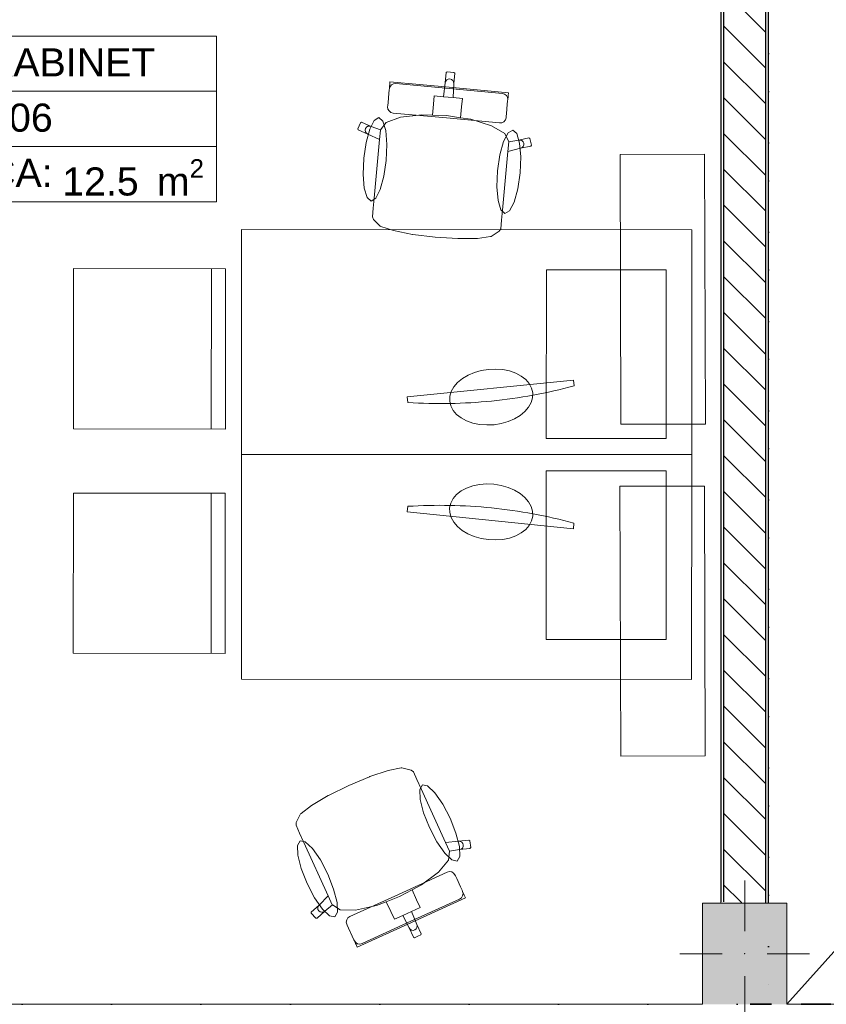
# Model space of a CAD drawing. Header units: millimetres. Extents: x -63554 to 200, y -19084 to 40052.
# Tile 51 of 120: x -32037 to -29170, y -12510 to -9008. Entities that reach past the tile are written whole.
import ezdxf
from ezdxf.enums import TextEntityAlignment as Align

# ---------------------------------------------------------------- set-up
doc = ezdxf.new("R2010")
doc.units = ezdxf.units.MM
doc.header["$MEASUREMENT"] = 0
doc.linetypes.add('Dashed', pattern=[211.666667, 105.833333, -105.833333])
doc.linetypes.add('Dotted', pattern=[317.499995, 0, -317.499995])
for name, color, linetype in [('1233_Postid', 7, 'Continuous'), ('New_014_Ruumi netopind', 7, 'Continuous'), ('New_1311_Vaheseinad', 7, 'Continuous'), ('New_1321_Põranda kattetarindid', 7, 'Continuous'), ('New_Archicad Door Markers', 7, 'Continuous'), ('New_Archicad Doors', 7, 'Continuous'), ('New_SA-mööbel', 7, 'Continuous')]:
    doc.layers.add(name, color=color, linetype=linetype)
for name, color, linetype, lineweight in [('1233_Postid_Pen_No__1', 7, 'Continuous', 13), ('1233_Postid_Pen_No__101', 252, 'Continuous', 13), ('_trapid_Pen_No__141', 7, 'Continuous', 20), ('_trapid_Pen_No__6', 5, 'Continuous', 35), ('New_1311_Vaheseinad_Pen_No__101', 252, 'Continuous', 13), ('New_1311_Vaheseinad_Pen_No__41', 7, 'Continuous', 25), ('New_1321_Põranda kattetarindid_Pen_No__41', 7, 'Continuous', 25), ('New_Archicad Door Markers_Pen_No__20', 1, 'Continuous', 0), ('New_Archicad Door Markers_Pen_No__7', 7, 'Continuous', 35), ('New_Archicad Doors_Pen_No__101', 252, 'Continuous', 13), ('New_Archicad Zone Stamps_Pen_No__1', 7, 'Continuous', 13), ('New_Archicad Zone Stamps_Pen_No__7', 7, 'Continuous', 35), ('New_SA-mööbel_Pen_No__101', 252, 'Continuous', 13)]:
    doc.layers.add(name, color=color, linetype=linetype, lineweight=lineweight)
doc.layers.add('New_Archicad Door Markers_Pen_No__5', color=7, linetype='Continuous', lineweight=25, true_color=0x40a5ff)
doc.styles.add('GENERATED_STYLE_1', font='arial.ttf')
doc.styles.add('GENERATED_STYLE_2', font='arial.ttf')
pattern_1 = [(0, (0, 0), (0, 86.60254), [0, -50]), (0, (25, 43.3), (0, 86.60254), [0, -50])]
pattern_2 = [(135, (0, 0), (63.6396, 63.6396), [])]

# ---------------------------------------------------------------- blocks, each defined once
blk = doc.blocks.new('KABINET_106_3_1', base_point=(-31784.2, -9360.8))
at = {"layer": 'New_Archicad Zone Stamps_Pen_No__1', "color": 7, "linetype": 'Continuous', "lineweight": 13}
for p, q in [((-31337.5, -9066.1), (-32230.9, -9066.1)), ((-32230.9, -9066.1), (-32230.9, -9655.4)), ((-32230.9, -9066.1), (-31337.5, -9066.1)), ((-32230.9, -9262.6), (-32230.9, -9066.1)), ((-31337.5, -9655.4), (-31337.5, -9066.1)), ((-31337.5, -9066.1), (-31337.5, -9262.6)), ((-31337.5, -9262.6), (-32230.9, -9262.6)), ((-32230.9, -9262.6), (-31337.5, -9262.6)), ((-32230.9, -9459), (-32230.9, -9262.6)), ((-31337.5, -9262.6), (-31337.5, -9459)), ((-31337.5, -9459), (-32230.9, -9459)), ((-32230.9, -9459), (-31337.5, -9459)), ((-32230.9, -9655.4), (-32230.9, -9459)), ((-31337.5, -9459), (-31337.5, -9655.4)), ((-32230.9, -9655.4), (-31337.5, -9655.4)), ((-31337.5, -9655.4), (-32230.9, -9655.4))]:
    blk.add_line(p, q, dxfattribs=at)
at = {"layer": 'New_Archicad Zone Stamps_Pen_No__7', "color": 7, "lineweight": 35, "insert": (-31885.6, -9504.2), "char_height": 100, "attachment_point": 1, "style": 'GENERATED_STYLE_2'}
blk.add_mtext('\\A1;{\\pql;\\pt0,350;\\fArial|b0|i0|c0|p0;\\W1.000000;12.5\\fArial|b0|i0|c0|p0;\\W1.000000;\\A1{\\H.66x;\\S^  ;}\\fArial|b0|i0|c0|p0;\\W1.000000; m\\fArial|b0|i0|c0|p0;\\W1.000000;\\A1{\\H.66x;\\S2^  ;}}', dxfattribs=at)
at = {"layer": 'New_Archicad Zone Stamps_Pen_No__7', "color": 7, "lineweight": 35, "style": 'GENERATED_STYLE_2'}
for tag, p in [('DUMMY_861', (-31416, -9085.8)), ('ROOM_NAME', (-32152.4, -9109.9)), ('ROOM_NUMBER', (-32152.4, -9306.4)), ('DUMMY_862', (-31416, -9282.2)), ('ceilingCode', (-32152.4, -9502.8))]:
    blk.add_attdef(tag, text='', height=100, dxfattribs=at).set_placement(p, align=Align.TOP_LEFT)
blk = doc.blocks.new('Slab_159_1', base_point=(-29375, -12510.1))
at = {"layer": 'New_1321_Põranda kattetarindid_Pen_No__41', "color": 7, "linetype": 'Dotted', "lineweight": 25, "flags": 128}
blk.add_lwpolyline([(-29375, -12510.1), (-17230, -12510.1), (-17230, -110), (-35355, -110), (-35355, -6260), (-29375, -6260)], close=True, dxfattribs=at)
blk = doc.blocks.new('D Marker 26_11')
at = {"layer": 'New_Archicad Door Markers_Pen_No__5', "color": 161, "linetype": 'Continuous', "lineweight": 25, "true_color": 0x40a5ff}
blk.add_line((0, 171.4), (0, -420), dxfattribs=at)
at = {"layer": 'New_Archicad Door Markers_Pen_No__20', "color": 1, "lineweight": 0, "insert": (-240.8, 393.9), "char_height": 100, "attachment_point": 7, "style": 'GENERATED_STYLE_2'}
blk.add_mtext('\\A1;{\\pql;\\pt0;\\fArial|b0|i0|c0|p0;\\W1.000000;EI30/Sa\\fArial|b0|i0|c0|p0;\\W1.000000;\\fArial|b0|i0|c0|p0;\\H0.666667x;\\W1.000000;\\fArial|b0|i0|c0|p0;\\H1.500000x;\\W1.000000;}', dxfattribs=at)
at = {"layer": 'New_Archicad Door Markers_Pen_No__7', "color": 7, "lineweight": 35, "insert": (-270.5, 197.6), "char_height": 100, "attachment_point": 7, "style": 'GENERATED_STYLE_1'}
blk.add_mtext('\\A1;{\\pql;\\pt0;\\fArial|b0|i0|c0|p0;\\W1.000000;TSU-02v\\fArial|b0|i0|c0|p0;\\W1.000000;\\fArial|b0|i0|c0|p0;\\W1.000000;\\fArial|b0|i0|c0|p0;\\W1.000000;}', dxfattribs=at)
blk = doc.blocks.new('Door 26[15]_1')
at = {"layer": 'New_Archicad Doors_Pen_No__101', "color": 252, "linetype": 'Continuous', "lineweight": 13}
for p, q in [((-29545, -6555), (-29545, -6518)), ((-29545, -6555), (-29545, -6518)), ((-29375, -6555), (-29375, -6518)), ((-29375, -6555), (-29375, -6518)), ((-29545, -6555), (-29545, -6595)), ((-29430, -6555), (-29545, -6555)), ((-29545, -6555), (-29535, -6555)), ((-29545, -6555), (-29535, -6555)), ((-29535, -6555), (-29430, -6555)), ((-29535, -6555), (-29430, -6555)), ((-29430, -6595), (-29430, -6555)), ((-29430, -6555), (-29385, -6555)), ((-29430, -6555), (-29385, -6555)), ((-29385, -6555), (-29375, -6555)), ((-29385, -6555), (-29375, -6555)), ((-29545, -6595), (-30715, -6595)), ((-29545, -7765), (-29545, -6595)), ((-29545, -6595), (-29430, -6595)), ((-29430, -6595), (-29430, -7765)), ((-29430, -7765), (-29545, -7765)), ((-29545, -7765), (-29545, -7805)), ((-29430, -7805), (-29430, -7765)), ((-29545, -7805), (-29430, -7805)), ((-29545, -7805), (-29535, -7805)), ((-29545, -7805), (-29535, -7805)), ((-29545, -7805), (-29545, -7842)), ((-29545, -7805), (-29545, -7842)), ((-29535, -7805), (-29430, -7805)), ((-29535, -7805), (-29430, -7805)), ((-29430, -7805), (-29385, -7805)), ((-29430, -7805), (-29385, -7805)), ((-29385, -7805), (-29375, -7805)), ((-29385, -7805), (-29375, -7805)), ((-29375, -7805), (-29375, -7842)), ((-29375, -7805), (-29375, -7842))]:
    blk.add_line(p, q, dxfattribs=at)
blk.add_arc((-29545, -6595), 1170, 180, 270, dxfattribs=at)
at = {"layer": 'New_Archicad Door Markers', "color": 161, "lineweight": 25, "true_color": 0x40a5ff, "zscale": 1000, "rotation": 90}
blk.add_blockref('D Marker 26_11', (-29545, -7180), dxfattribs=at)
blk = doc.blocks.new('Wall_49_1', base_point=(-29460, -12150.1))
at = {"layer": 'New_1311_Vaheseinad_Pen_No__101', "linetype": 'Continuous', "lineweight": 13}
h = blk.add_hatch(dxfattribs=at)
h.set_pattern_fill('PLASTER_0001', color=252, style=0, pattern_type=2)
h.set_pattern_definition(pattern_1)
h.paths.add_polyline_path([(-29535, -6486), (-29535, -6480), (-29545, -6480), (-29545, -6486)])
h = blk.add_hatch(dxfattribs=at)
h.set_pattern_fill('PLASTER_0001', color=252, style=0, pattern_type=2)
h.set_pattern_definition(pattern_1)
h.paths.add_polyline_path([(-29545, -6486), (-29545, -6555), (-29535, -6555), (-29535, -6486)])
h = blk.add_hatch(dxfattribs=at)
h.set_pattern_fill('MASONRY_BLOCK_0001', color=252, style=0, pattern_type=2)
h.set_pattern_definition(pattern_2)
h.paths.add_polyline_path([(-29385, -6486), (-29385, -6480), (-29535, -6480), (-29535, -6486)])
h = blk.add_hatch(dxfattribs=at)
h.set_pattern_fill('MASONRY_BLOCK_0001', color=252, style=0, pattern_type=2)
h.set_pattern_definition(pattern_2)
h.paths.add_polyline_path([(-29385, -6486), (-29535, -6486), (-29535, -6555), (-29385, -6555)])
h = blk.add_hatch(dxfattribs=at)
h.set_pattern_fill('PLASTER_0001', color=252, style=0, pattern_type=2)
h.set_pattern_definition(pattern_1)
h.paths.add_polyline_path([(-29375, -6486), (-29375, -6480), (-29385, -6480), (-29385, -6486)])
h = blk.add_hatch(dxfattribs=at)
h.set_pattern_fill('PLASTER_0001', color=252, style=0, pattern_type=2)
h.set_pattern_definition(pattern_1)
h.paths.add_polyline_path([(-29375, -6486), (-29385, -6486), (-29385, -6555), (-29375, -6555)])
h = blk.add_hatch(dxfattribs=at)
h.set_pattern_fill('PLASTER_0001', color=252, style=0, pattern_type=2)
h.set_pattern_definition(pattern_1)
h.paths.add_polyline_path([(-29545, -12145.1), (-29535, -12145.4), (-29535, -7805), (-29545, -7805)])
h = blk.add_hatch(dxfattribs=at)
h.set_pattern_fill('MASONRY_BLOCK_0001', color=252, style=0, pattern_type=2)
h.set_pattern_definition(pattern_2)
h.paths.add_polyline_path([(-29535, -12145.4), (-29385, -12149.8), (-29385, -7805), (-29535, -7805)])
h = blk.add_hatch(dxfattribs=at)
h.set_pattern_fill('PLASTER_0001', color=252, style=0, pattern_type=2)
h.set_pattern_definition(pattern_1)
h.paths.add_polyline_path([(-29385, -7805), (-29385, -12149.8), (-29375, -12150.1), (-29375, -7805)])
h = blk.add_hatch(dxfattribs=at)
h.set_pattern_fill('PLASTER_0001', color=252, style=0, pattern_type=2)
h.set_pattern_definition(pattern_1)
h.paths.add_polyline_path([(-29545, -12150.1), (-29535, -12150.1), (-29535, -12145.4), (-29545, -12145.1)])
h = blk.add_hatch(dxfattribs=at)
h.set_pattern_fill('MASONRY_BLOCK_0001', color=252, style=0, pattern_type=2)
h.set_pattern_definition(pattern_2)
h.paths.add_polyline_path([(-29385, -12149.8), (-29535, -12145.4), (-29535, -12150.1), (-29385, -12150.1)])
h = blk.add_hatch(dxfattribs=at)
h.set_pattern_fill('PLASTER_0001', color=252, style=0, pattern_type=2)
h.set_pattern_definition(pattern_1)
h.paths.add_polyline_path([(-29385, -12149.8), (-29385, -12150.1), (-29375, -12150.1)])
at = {"layer": 'New_1311_Vaheseinad_Pen_No__41', "color": 7, "linetype": 'Continuous', "lineweight": 25}
for p, q in [((-29535, -6480), (-29535, -6486)), ((-29535, -6486), (-29535, -6555)), ((-29385, -6486), (-29385, -6480)), ((-29385, -6555), (-29385, -6486)), ((-29545, -6555), (-29545, -6518)), ((-29375, -6555), (-29375, -6518)), ((-29545, -6555), (-29535, -6555)), ((-29535, -6555), (-29430, -6555)), ((-29430, -6555), (-29385, -6555)), ((-29385, -6555), (-29375, -6555)), ((-29545, -7805), (-29545, -7842)), ((-29545, -7805), (-29535, -7805)), ((-29535, -7805), (-29535, -12145.4)), ((-29535, -7805), (-29430, -7805)), ((-29430, -7805), (-29385, -7805)), ((-29385, -12149.8), (-29385, -7805)), ((-29385, -7805), (-29375, -7805)), ((-29375, -7805), (-29375, -7842))]:
    blk.add_line(p, q, dxfattribs=at)
at = {"layer": 'New_1311_Vaheseinad_Pen_No__41', "color": 7, "linetype": 'Continuous', "lineweight": 25, "flags": 128}
for points in [[(-29545, -6486), (-29545, -6555)], [(-29375, -6555), (-29375, -6480)], [(-29545, -7805), (-29545, -7915)], [(-29375, -12150.1), (-29375, -7805)], [(-29545, -7925), (-29545, -8075)], [(-29545, -8085), (-29545, -12145.1)]]:
    blk.add_lwpolyline(points, dxfattribs=at)
at = {"layer": 'New_Archicad Doors', "color": 252, "linetype": 'Continuous', "lineweight": 13}
blk.add_blockref('Door 26[15]_1', (0, 0), dxfattribs=at)
blk = doc.blocks.new('Office Desk Rect 26[231]_1', base_point=(-31248.4, -10554))
at = {"layer": 'New_SA-mööbel_Pen_No__101', "color": 252, "linetype": 'Continuous', "lineweight": 13, "flags": 128}
blk.add_lwpolyline([(-31248.4, -10554), (-29648.4, -10555), (-29647.9, -9755), (-31247.9, -9754)], close=True, dxfattribs=at)
blk = doc.blocks.new('Monitor (LCD) 26[233]_1', base_point=(-30666, -10281.4))
at = {"layer": 'New_SA-mööbel_Pen_No__101', "color": 252, "linetype": 'Continuous', "lineweight": 13, "flags": 128}
blk.add_lwpolyline([(-30213.2, -10335.3), (-30213.8, -10352.6), (-30218.8, -10369.9), (-30228.1, -10386.5), (-30241.4, -10402), (-30258.4, -10416), (-30278.5, -10427.9), (-30301.1, -10437.5), (-30325.5, -10444.5), (-30351, -10448.5), (-30376.8, -10449.6), (-30402.1, -10447.7), (-30426.1, -10442.8), (-30448.2, -10435), (-30467.6, -10424.7), (-30483.8, -10412.2), (-30496.2, -10397.7), (-30504.5, -10381.8), (-30508.5, -10365), (-30507.9, -10347.6), (-30502.9, -10330.4), (-30493.6, -10313.8), (-30480.3, -10298.2), (-30463.3, -10284.3), (-30443.2, -10272.3), (-30420.6, -10262.7), (-30396.2, -10255.8), (-30370.7, -10251.7), (-30345, -10250.6), (-30319.7, -10252.6), (-30295.6, -10257.5), (-30273.5, -10265.2), (-30254.1, -10275.5), (-30238, -10288.1), (-30225.5, -10302.5), (-30217.2, -10318.4)], close=True, dxfattribs=at)
blk.add_lwpolyline([(-30659.1, -10349.9), (-30068.6, -10290.6), (-30066.6, -10310.5, -0.041015), (-30359.4, -10364.4, -0.041015), (-30657.1, -10369.8)], format="xyb", close=True, dxfattribs=at)
blk = doc.blocks.new('Chair 10 26[235]_1', base_point=(-31306.4, -11262.1))
at = {"layer": 'New_SA-mööbel_Pen_No__101', "color": 252, "linetype": 'Continuous', "lineweight": 13}
blk.add_line((-31356.4, -11262), (-31356, -10692), dxfattribs=at)
at = {"layer": 'New_SA-mööbel_Pen_No__101', "color": 252, "linetype": 'Continuous', "lineweight": 13, "flags": 128}
blk.add_lwpolyline([(-31846.4, -11261.7), (-31846, -10691.7), (-31306, -10692.1), (-31306.4, -11262.1)], close=True, dxfattribs=at)
blk = doc.blocks.new('Book Shelf 01 17[237]_1', base_point=(-29902.6, -9487.1))
at = {"layer": 'New_SA-mööbel_Pen_No__101', "color": 252, "linetype": 'Continuous', "lineweight": 13, "flags": 128}
blk.add_lwpolyline([(-29902.6, -9487.1), (-29899.8, -10447.1), (-29599.8, -10446.2), (-29602.6, -9486.2)], close=True, dxfattribs=at)
blk = doc.blocks.new('Office Desk Rect 26[238]_1', base_point=(-31248.4, -10554))
at = {"layer": 'New_SA-mööbel_Pen_No__101', "color": 252, "linetype": 'Continuous', "lineweight": 13, "flags": 128}
blk.add_lwpolyline([(-31248.4, -10554), (-29648.4, -10555), (-29648.9, -11355), (-31248.9, -11354)], close=True, dxfattribs=at)
blk = doc.blocks.new('Monitor (LCD) 26[240]_1', base_point=(-30666.3, -10827.3))
at = {"layer": 'New_SA-mööbel_Pen_No__101', "color": 252, "linetype": 'Continuous', "lineweight": 13, "flags": 128}
blk.add_lwpolyline([(-30213.5, -10774), (-30214, -10756.7), (-30219, -10739.4), (-30228.3, -10722.8), (-30241.6, -10707.2), (-30258.6, -10693.2), (-30278.6, -10681.2), (-30301.2, -10671.6), (-30325.6, -10664.6), (-30351.1, -10660.5), (-30376.9, -10659.4), (-30402.2, -10661.3), (-30426.2, -10666.2), (-30448.3, -10673.9), (-30467.8, -10684.2), (-30483.9, -10696.7), (-30496.4, -10711.2), (-30504.7, -10727.1), (-30508.7, -10743.9), (-30508.2, -10761.2), (-30503.2, -10778.5), (-30494, -10795.1), (-30480.6, -10810.7), (-30463.7, -10824.7), (-30443.6, -10836.7), (-30421, -10846.3), (-30396.6, -10853.2), (-30371.1, -10857.3), (-30345.4, -10858.5), (-30320, -10856.5), (-30296, -10851.7), (-30273.9, -10844), (-30254.5, -10833.7), (-30238.3, -10821.2), (-30225.8, -10806.7), (-30217.5, -10790.8)], close=True, dxfattribs=at)
blk.add_lwpolyline([(-30659.4, -10758.8), (-30069, -10818.8), (-30066.9, -10798.9, 0.041015), (-30359.7, -10744.6, 0.041015), (-30657.3, -10738.9)], format="xyb", close=True, dxfattribs=at)
blk = doc.blocks.new('Chair 10 26[241]_1', base_point=(-31305.8, -10463.9))
at = {"layer": 'New_SA-mööbel_Pen_No__101', "color": 252, "linetype": 'Continuous', "lineweight": 13}
blk.add_line((-31355.8, -10463.9), (-31355.5, -9893.9), dxfattribs=at)
at = {"layer": 'New_SA-mööbel_Pen_No__101', "color": 252, "linetype": 'Continuous', "lineweight": 13, "flags": 128}
blk.add_lwpolyline([(-31845.8, -10463.6), (-31845.5, -9893.6), (-31305.5, -9893.9), (-31305.8, -10463.9)], close=True, dxfattribs=at)
blk = doc.blocks.new('Book Shelf 01 17[242]_1', base_point=(-29903.4, -10667.7))
at = {"layer": 'New_SA-mööbel_Pen_No__101', "color": 252, "linetype": 'Continuous', "lineweight": 13, "flags": 128}
blk.add_lwpolyline([(-29903.4, -10667.7), (-29900.6, -11627.7), (-29600.6, -11626.9), (-29603.4, -10666.9)], close=True, dxfattribs=at)
blk = doc.blocks.new('Office Chair 06 26[292]_1', base_point=(-30585.3, -11602.8))
at = {"layer": 'New_SA-mööbel_Pen_No__101', "color": 252, "linetype": 'Continuous', "lineweight": 13}
for p, q in [((-30792.5, -11700.3), (-30727, -11678.2)), ((-30727, -11678.2), (-30680.7, -11668.8)), ((-30680.7, -11668.8), (-30678.4, -11668.7)), ((-30678.4, -11668.7), (-30645.3, -11676.9)), ((-30645.3, -11676.9), (-30637.6, -11682.8)), ((-30637.6, -11682.8), (-30624.7, -11711)), ((-30867.3, -11731.6), (-30939.1, -11767.1)), ((-30867.3, -11731.6), (-30793.5, -11700.6)), ((-30793.5, -11700.6), (-30792.5, -11700.3)), ((-30624.7, -11711), (-30609.7, -11743.8)), ((-30609.7, -11743.8), (-30522.8, -11934)), ((-30940, -11767.7), (-30999.6, -11802.7)), ((-30939.1, -11767.1), (-30940, -11767.7)), ((-31038.5, -11833.2), (-31054.1, -11863.6)), ((-31036.9, -11831.5), (-31038.5, -11833.2)), ((-30999.6, -11802.7), (-31036.9, -11831.5)), ((-31054.1, -11863.6), (-31054.7, -11873.3)), ((-31054.7, -11873.3), (-31041.8, -11901.5)), ((-31041.8, -11901.5), (-31026.8, -11934.4)), ((-31026.8, -11934.4), (-30939.9, -12124.6)), ((-30522.8, -11934), (-30476.8, -11930.3)), ((-30508.6, -11965.2), (-30522.8, -11934)), ((-30476.8, -11930.3), (-30439.9, -11925.9)), ((-30476.8, -11930.3), (-30471, -11930.7)), ((-30471, -11930.7), (-30465.7, -11933.4)), ((-30465.7, -11933.4), (-30462, -11937.8)), ((-30462, -11937.8), (-30460.2, -11943.4)), ((-30439.9, -11925.9), (-30436.5, -11928.6)), ((-30436.5, -11928.6), (-30433.9, -11952.4)), ((-30508.6, -11965.4), (-30512.8, -11998)), ((-30473.5, -11960), (-30508.6, -11965.4)), ((-30508.6, -11965.2), (-30508.6, -11965.4)), ((-30436.5, -11955.7), (-30473.5, -11960)), ((-30467.9, -11958.2), (-30473.5, -11960)), ((-30463.4, -11954.4), (-30467.9, -11958.2)), ((-30460.7, -11949.2), (-30463.4, -11954.4)), ((-30460.2, -11943.4), (-30460.7, -11949.2)), ((-30433.9, -11952.4), (-30436.5, -11955.7)), ((-30512.8, -11998), (-30548.1, -12040.3)), ((-30690.4, -12119), (-30517.4, -12040)), ((-30548.1, -12040.3), (-30609.2, -12085.6)), ((-30517.4, -12040), (-30509.4, -12038)), ((-30509.4, -12038), (-30501.3, -12039.1)), ((-30501.3, -12039.1), (-30494.5, -12043.1)), ((-30494.5, -12043.1), (-30489.8, -12049.4)), ((-30489.8, -12049.4), (-30488, -12053.5)), ((-30488, -12053.5), (-30483.5, -12063.2)), ((-30483.5, -12063.2), (-30470.1, -12092.6)), ((-30642.2, -12103.3), (-30686.7, -12127.1)), ((-30609.2, -12085.6), (-30642.2, -12103.3)), ((-30642.2, -12103.3), (-30626.1, -12138.5)), ((-30470.1, -12092.6), (-30464.6, -12104.6)), ((-30464.6, -12104.6), (-30462.7, -12108.7)), ((-30462.7, -12108.7), (-30458.5, -12118)), ((-30461, -12116.4), (-30462.7, -12108.8)), ((-30462.5, -12124.1), (-30461, -12116.4)), ((-30939.9, -12124.6), (-30972.8, -12156.9)), ((-30925.7, -12155.7), (-30939.9, -12124.6)), ((-30690.4, -12119), (-30863.4, -12198.1)), ((-30768.8, -12158.5), (-30733.8, -12145.1)), ((-30733.8, -12145.1), (-30686.7, -12127.1)), ((-30733.8, -12145.1), (-30717.7, -12180.3)), ((-30646.7, -12214.7), (-30473.7, -12135.7)), ((-30452.6, -12131), (-30644.8, -12218.8)), ((-30626.1, -12138.5), (-30613.7, -12165.7)), ((-30473.7, -12135.7), (-30466.9, -12130.9)), ((-30466.9, -12130.9), (-30462.5, -12124.1)), ((-30458.5, -12118), (-30456.6, -12122.1)), ((-30456.6, -12122.1), (-30452.6, -12131)), ((-31000.3, -12181.9), (-31000.5, -12186.2)), ((-31000.5, -12186.2), (-30984.3, -12203.8)), ((-30972.8, -12156.9), (-31000.3, -12181.9)), ((-30980, -12203.9), (-30952.5, -12178.9)), ((-30976.3, -12161.6), (-30977.7, -12167.3)), ((-30977.7, -12167.3), (-30976.9, -12173)), ((-30976.9, -12173), (-30973.8, -12178)), ((-30972.8, -12156.9), (-30976.3, -12161.6)), ((-30973.8, -12178), (-30969.1, -12181.5)), ((-30969.1, -12181.5), (-30963.4, -12182.8)), ((-30963.4, -12182.8), (-30957.6, -12181.9)), ((-30957.6, -12181.9), (-30952.5, -12178.9)), ((-30952.5, -12178.9), (-30925.5, -12155.9)), ((-30925.7, -12155.7), (-30925.5, -12155.9)), ((-30925.5, -12155.9), (-30898.1, -12174)), ((-30898.1, -12174), (-30843, -12175)), ((-30843, -12175), (-30768.8, -12158.5)), ((-30717.7, -12180.3), (-30705.2, -12207.6)), ((-30674.8, -12193.7), (-30659.5, -12186.6)), ((-30644.1, -12179.6), (-30659.5, -12186.6)), ((-30613.7, -12165.7), (-30644.1, -12179.6)), ((-30644.1, -12179.6), (-30625, -12225.7)), ((-30984.3, -12203.8), (-30980, -12203.9)), ((-30874.5, -12209.6), (-30876, -12217.4)), ((-30876, -12217.4), (-30874.3, -12225)), ((-30870.1, -12202.8), (-30874.5, -12209.6)), ((-30863.4, -12198.1), (-30870.1, -12202.8)), ((-30837, -12306.6), (-30644.8, -12218.8)), ((-30646.7, -12214.7), (-30819.7, -12293.7)), ((-30705.2, -12207.6), (-30674.8, -12193.7)), ((-30674.8, -12193.7), (-30652.5, -12238.3)), ((-30874.3, -12225), (-30872.4, -12229.1)), ((-30872.4, -12229.1), (-30868, -12238.9)), ((-30868, -12238.9), (-30854.6, -12268.2)), ((-30652.5, -12238.3), (-30649.1, -12243)), ((-30652.5, -12238.3), (-30637.2, -12271.8)), ((-30649.1, -12243), (-30644.1, -12246.1)), ((-30644.1, -12246.1), (-30638.3, -12247)), ((-30638.3, -12247), (-30632.5, -12245.6)), ((-30627.8, -12242.2), (-30632.5, -12245.6)), ((-30624.7, -12237.2), (-30627.8, -12242.2)), ((-30625, -12225.7), (-30623.7, -12231.4)), ((-30625, -12225.7), (-30609.7, -12259.3)), ((-30623.7, -12231.4), (-30624.7, -12237.2)), ((-30854.6, -12268.2), (-30849.1, -12280.2)), ((-30849.1, -12280.2), (-30847.2, -12284.4)), ((-30842.5, -12290.6), (-30847.2, -12284.4)), ((-30847.2, -12284.4), (-30842.9, -12293.6)), ((-30835.7, -12294.6), (-30842.5, -12290.6)), ((-30637.2, -12271.8), (-30633.2, -12273.3)), ((-30633.2, -12273.3), (-30622.2, -12268.3)), ((-30611.2, -12263.3), (-30622.2, -12268.3)), ((-30609.7, -12259.3), (-30611.2, -12263.3)), ((-30842.9, -12293.6), (-30841.1, -12297.7)), ((-30841.1, -12297.7), (-30837, -12306.6)), ((-30827.7, -12295.7), (-30835.7, -12294.6)), ((-30819.7, -12293.7), (-30827.7, -12295.7))]:
    blk.add_line(p, q, dxfattribs=at)
at = {"layer": 'New_SA-mööbel_Pen_No__101', "color": 252, "linetype": 'Continuous', "lineweight": 13, "flags": 128}
for points in [[(-30507, -11848.4), (-30486.1, -11901.5), (-30473.9, -11949.1), (-30472.4, -11983.9), (-30481.7, -12000.7), (-30500.4, -11996.7), (-30525.7, -11972.8), (-30553.7, -11932.4), (-30580.2, -11881.8), (-30601.1, -11828.7), (-30613.2, -11781.1), (-30614.8, -11746.3), (-30605.5, -11729.6), (-30586.8, -11733.5), (-30561.5, -11757.5), (-30533.4, -11797.8)], [(-31015, -12080.4), (-30988.5, -12131), (-30960.5, -12171.4), (-30935.2, -12195.3), (-30916.5, -12199.3), (-30907.2, -12182.5), (-30908.7, -12147.7), (-30920.9, -12100.1), (-30941.8, -12047), (-30968.2, -11996.4), (-30996.3, -11956.1), (-31021.6, -11932.1), (-31040.3, -11928.2), (-31049.6, -11944.9), (-31048, -11979.7), (-31035.9, -12027.3)]]:
    blk.add_lwpolyline(points, close=True, dxfattribs=at)
blk = doc.blocks.new('Office Chair 06 26[293]_1', base_point=(-30868.5, -9753))
at = {"layer": 'New_SA-mööbel_Pen_No__101', "color": 252, "linetype": 'Continuous', "lineweight": 13}
for p, q in [((-30524, -9232.5), (-30520.5, -9195.8)), ((-30520.5, -9195.8), (-30517.3, -9193.1)), ((-30517.3, -9193.1), (-30505.2, -9194.2)), ((-30493.2, -9195.3), (-30505.2, -9194.2)), ((-30493.9, -9235.3), (-30490.5, -9198.6)), ((-30490.5, -9198.6), (-30493.2, -9195.3)), ((-30723, -9253.2), (-30722, -9243)), ((-30722, -9243), (-30721.6, -9238.6)), ((-30721.6, -9238.6), (-30720.7, -9228.8)), ((-30720.7, -9228.8), (-30510.3, -9248.4)), ((-30715.5, -9239.7), (-30720.6, -9245.7)), ((-30708.3, -9236.1), (-30715.5, -9239.7)), ((-30700.1, -9235.3), (-30708.3, -9236.1)), ((-30510.7, -9252.9), (-30700.1, -9235.3)), ((-30530.4, -9282), (-30524, -9232.5)), ((-30524, -9232.5), (-30522.3, -9227)), ((-30522.3, -9227), (-30518.6, -9222.4)), ((-30518.6, -9222.4), (-30513.4, -9219.6)), ((-30513.4, -9219.6), (-30507.5, -9219)), ((-30501.9, -9220.7), (-30507.5, -9219)), ((-30497.3, -9224.4), (-30501.9, -9220.7)), ((-30494.5, -9229.5), (-30497.3, -9224.4)), ((-30496.7, -9285.2), (-30493.9, -9235.3)), ((-30493.9, -9235.3), (-30494.5, -9229.5)), ((-30727.6, -9303), (-30724.6, -9270.9)), ((-30724.6, -9270.9), (-30723.4, -9257.7)), ((-30723.4, -9257.7), (-30723, -9253.2)), ((-30720.6, -9245.7), (-30723, -9253.1)), ((-30566.4, -9308.7), (-30563.6, -9278.9)), ((-30563.6, -9278.9), (-30530.4, -9282)), ((-30510.7, -9252.9), (-30321.3, -9270.5)), ((-30299.8, -9268), (-30510.3, -9248.4)), ((-30321.3, -9270.5), (-30313.4, -9272.8)), ((-30313.4, -9272.8), (-30307, -9277.7)), ((-30307, -9277.7), (-30303, -9284.5)), ((-30301.2, -9282.1), (-30300.7, -9277.7)), ((-30300.7, -9277.7), (-30299.8, -9268)), ((-30729, -9318.2), (-30728.6, -9313.7)), ((-30728.6, -9313.7), (-30727.6, -9303)), ((-30570, -9347.3), (-30566.4, -9308.7)), ((-30530.4, -9282), (-30513.5, -9283.6)), ((-30496.7, -9285.2), (-30513.5, -9283.6)), ((-30463.4, -9288.2), (-30496.7, -9285.2)), ((-30466.2, -9318), (-30463.4, -9288.2)), ((-30306.7, -9342.1), (-30303.8, -9310)), ((-30303.8, -9310), (-30302.5, -9296.9)), ((-30303, -9284.5), (-30302.1, -9292.3)), ((-30302.5, -9296.9), (-30302.1, -9292.3)), ((-30302.1, -9292.3), (-30301.2, -9282.1)), ((-30728.1, -9325.9), (-30729, -9318.2)), ((-30724.1, -9332.8), (-30728.1, -9325.9)), ((-30717.7, -9337.7), (-30724.1, -9332.8)), ((-30709.8, -9340), (-30717.7, -9337.7)), ((-30520.4, -9357.6), (-30709.8, -9340)), ((-30683, -9355.1), (-30607.5, -9346.2)), ((-30607.5, -9346.2), (-30570, -9347.3)), ((-30570, -9347.3), (-30519.6, -9348.7)), ((-30469.8, -9356.6), (-30519.6, -9348.7)), ((-30469.8, -9356.6), (-30466.2, -9318)), ((-30307.7, -9352.8), (-30306.7, -9342.1)), ((-30835.4, -9396.4), (-30825.8, -9374.4)), ((-30825.8, -9374.4), (-30821.9, -9372.9)), ((-30821.9, -9372.9), (-30787.7, -9387.5)), ((-30754.5, -9400.3), (-30734.7, -9374.2)), ((-30734.7, -9374.2), (-30683, -9355.1)), ((-30520.4, -9357.6), (-30331, -9375.2)), ((-30432.8, -9362.4), (-30469.8, -9356.6)), ((-30360.2, -9385.1), (-30432.8, -9362.4)), ((-30312.9, -9413.4), (-30360.2, -9385.1)), ((-30331, -9375.2), (-30322.8, -9374.5)), ((-30322.8, -9374.5), (-30315.6, -9370.8)), ((-30315.6, -9370.8), (-30310.5, -9364.8)), ((-30310.5, -9364.8), (-30308.1, -9357.3)), ((-30308.1, -9357.3), (-30307.7, -9352.8)), ((-30833.8, -9400.3), (-30835.4, -9396.4)), ((-30799.6, -9415), (-30833.8, -9400.3)), ((-30808.7, -9401), (-30807.5, -9395.3)), ((-30807.6, -9406.8), (-30808.7, -9401)), ((-30804.4, -9411.7), (-30807.6, -9406.8)), ((-30807.5, -9395.3), (-30804.1, -9390.5)), ((-30799.6, -9415), (-30804.4, -9411.7)), ((-30804.1, -9390.5), (-30799.2, -9387.3)), ((-30757.8, -9434.6), (-30799.6, -9415)), ((-30799.2, -9387.3), (-30793.4, -9386.3)), ((-30793.4, -9386.3), (-30787.7, -9387.5)), ((-30787.7, -9387.5), (-30754.5, -9400.3)), ((-30754.7, -9400.5), (-30757.8, -9434.6)), ((-30754.7, -9400.5), (-30754.5, -9400.3)), ((-30298.2, -9442.7), (-30312.9, -9413.4)), ((-30777.2, -9642.8), (-30757.8, -9434.6)), ((-30298.1, -9442.9), (-30301.3, -9477.1)), ((-30263.3, -9436.3), (-30298.2, -9442.7)), ((-30298.1, -9442.9), (-30298.2, -9442.7)), ((-30227, -9428.2), (-30263.3, -9436.3)), ((-30257.4, -9436.1), (-30263.3, -9436.3)), ((-30251.9, -9438.2), (-30257.4, -9436.1)), ((-30247.6, -9442.2), (-30251.9, -9438.2)), ((-30245.2, -9447.6), (-30247.6, -9442.2)), ((-30247.2, -9458.9), (-30245.1, -9453.4)), ((-30245.1, -9453.4), (-30245.2, -9447.6)), ((-30223.4, -9430.5), (-30227, -9428.2)), ((-30218, -9453.8), (-30223.4, -9430.5)), ((-30220.3, -9457.4), (-30218, -9453.8)), ((-30320.6, -9685.3), (-30301.3, -9477.1)), ((-30301.3, -9477.1), (-30256.6, -9465.5)), ((-30256.6, -9465.5), (-30220.3, -9457.4)), ((-30256.6, -9465.5), (-30251.2, -9463.1)), ((-30251.2, -9463.1), (-30247.2, -9458.9)), ((-30780.5, -9678.7), (-30777.2, -9642.8)), ((-30783.4, -9709.6), (-30780.5, -9678.7)), ((-30324, -9721.2), (-30320.6, -9685.3)), ((-30779.7, -9718.6), (-30783.4, -9709.6)), ((-30755, -9742.2), (-30779.7, -9718.6)), ((-30326.8, -9752.1), (-30324, -9721.2)), ((-30752.9, -9743.2), (-30755, -9742.2)), ((-30708.2, -9758.1), (-30752.9, -9743.2)), ((-30640.4, -9771.6), (-30708.2, -9758.1)), ((-30360.8, -9778.8), (-30332.2, -9760.2)), ((-30332.2, -9760.2), (-30326.8, -9752.1)), ((-30639.3, -9771.8), (-30640.4, -9771.6)), ((-30559.9, -9781.7), (-30639.3, -9771.8)), ((-30559.9, -9781.7), (-30479.9, -9786.6)), ((-30479.9, -9786.6), (-30478.9, -9786.6)), ((-30478.9, -9786.6), (-30409.7, -9785.9)), ((-30409.7, -9785.9), (-30363, -9779.5)), ((-30363, -9779.5), (-30360.8, -9778.8))]:
    blk.add_line(p, q, dxfattribs=at)
at = {"layer": 'New_SA-mööbel_Pen_No__101', "color": 252, "linetype": 'Continuous', "lineweight": 13, "flags": 128}
for points in [[(-30814.2, -9501), (-30805.9, -9444.5), (-30792.7, -9397.2), (-30776.7, -9366.2), (-30760.3, -9356.4), (-30746.1, -9369.1), (-30736, -9402.4), (-30731.8, -9451.4), (-30734.1, -9508.5), (-30742.4, -9564.9), (-30755.6, -9612.3), (-30771.5, -9643.2), (-30787.9, -9653.1), (-30802.2, -9640.4), (-30812.2, -9607), (-30816.4, -9558.1)], [(-30258.1, -9552.7), (-30255.9, -9495.6), (-30260.1, -9446.7), (-30270.1, -9413.3), (-30284.4, -9400.6), (-30300.8, -9410.5), (-30316.8, -9441.4), (-30329.9, -9488.8), (-30338.3, -9545.3), (-30340.5, -9602.3), (-30336.3, -9651.3), (-30326.3, -9684.6), (-30312, -9697.3), (-30295.6, -9687.5), (-30279.6, -9656.5), (-30266.4, -9609.2)]]:
    blk.add_lwpolyline(points, close=True, dxfattribs=at)
blk = doc.blocks.new('Column_178_1', base_point=(-29460, -12330.1))
at = {"layer": '1233_Postid_Pen_No__101', "linetype": 'Continuous', "lineweight": 0, "true_color": 0x4c4c4c}
blk.add_hatch(color=251, dxfattribs=at).paths.add_polyline_path([(-29610, -12150.1), (-29610, -12510.1), (-29310, -12510.1), (-29310, -12150.1)])
at = {"layer": '1233_Postid_Pen_No__1', "color": 7, "linetype": 'Continuous', "lineweight": 13}
for p, q in [((-29460, -12250.1), (-29460, -12070.1)), ((-29540, -12330.1), (-29690, -12330.1)), ((-29380, -12330.1), (-29230, -12330.1)), ((-29460, -12410.1), (-29460, -12590.1))]:
    blk.add_line(p, q, dxfattribs=at)
at = {"layer": '1233_Postid_Pen_No__1', "color": 7, "linetype": 'Continuous', "lineweight": 13, "flags": 128}
blk.add_lwpolyline([(-29310, -12510.1), (-29310, -12150.1), (-29610, -12150.1), (-29610, -12510.1)], dxfattribs=at)
at = {"layer": '1233_Postid_Pen_No__1', "color": 7, "linetype": 'Continuous', "lineweight": 13}
blk.add_point((-29460, -12330.1), dxfattribs=at)
blk = doc.blocks.new('Underdesk Drawer 26[318]_1', base_point=(-29738.8, -9897.5))
at = {"layer": 'New_SA-mööbel_Pen_No__101', "color": 252, "linetype": 'Continuous', "lineweight": 13, "flags": 128}
blk.add_lwpolyline([(-29738.8, -9897.5), (-30164.8, -9897.2), (-30165.2, -10497.2), (-29739.2, -10497.5)], close=True, dxfattribs=at)
blk = doc.blocks.new('Underdesk Drawer 26[319]_1', base_point=(-29739.6, -11212.4))
at = {"layer": 'New_SA-mööbel_Pen_No__101', "color": 252, "linetype": 'Continuous', "lineweight": 13, "flags": 128}
blk.add_lwpolyline([(-29739.6, -11212.4), (-30165.6, -11212.2), (-30165.2, -10612.2), (-29739.2, -10612.4)], close=True, dxfattribs=at)

msp = doc.modelspace()

# ---------------------------------------------------------------- linework, layer by layer
at = {"layer": '_trapid_Pen_No__141', "color": 7, "linetype": 'Continuous', "lineweight": 20, "flags": 128}
msp.add_lwpolyline([(-26595, -9485.1), (-29310, -12510.1)], dxfattribs=at)
at = {"layer": '_trapid_Pen_No__6', "color": 5, "linetype": 'Dashed', "lineweight": 35}
msp.add_line((-23650, -12510.1), (-29440, -12510.1), dxfattribs=at)
at = {"layer": 'New_014_Ruumi netopind', "color": 254, "linetype": 'Continuous', "lineweight": 0, "true_color": 0xfdf2d0, "flags": 128}
for points in [[(-29310, -12510.1), (-23610, -12510.1), (-23610, -12150.1), (-23590, -12150.1), (-23590, -6480), (-23610, -6480), (-23610, -6180), (-23545, -6180), (-23545, -470), (-23590, -470), (-23590, -110), (-29310, -110), (-29310, -470), (-29375, -470), (-29375, -6180), (-29310, -6180), (-29310, -6480), (-29375, -6480), (-29375, -12150.1), (-29310, -12150.1)], [(-32365, -12510.1), (-29610, -12510.1), (-29610, -12150.1), (-29545, -12150.1), (-29545, -8085), (-32365, -8085)]]:
    msp.add_lwpolyline(points, close=True, dxfattribs=at)
at = {"layer": 'New_1321_Põranda kattetarindid_Pen_No__41', "color": 7, "linetype": 'Dotted', "lineweight": 25, "flags": 128}
msp.add_lwpolyline([(-47590, -12510.1), (-29375, -12510.1), (-29375, -6380), (-35355, -6380), (-35355, -110), (-47650, -110), (-47650, -6130.1), (-44440, -6130.1), (-44439.7, -6467.6), (-47589.7, -6470.1)], close=True, dxfattribs=at)

# ---------------------------------------------------------------- block references
at = {"layer": '1233_Postid', "color": 7, "lineweight": 13}
msp.add_blockref('Column_178_1', (-29460, -12330.1), dxfattribs=at)
at = {"layer": 'New_014_Ruumi netopind', "color": 252, "linetype": 'Continuous', "lineweight": 13}
msp.add_blockref('KABINET_106_3_1', (-31784.2, -9360.8), dxfattribs=at).add_auto_attribs({'ROOM_NAME': 'KABINET', 'ROOM_NUMBER': '106', 'ceilingCode': 'CA: '})
at = {"layer": 'New_1311_Vaheseinad', "color": 7, "lineweight": 25}
msp.add_blockref('Wall_49_1', (-29460, -12150.1), dxfattribs=at)
at = {"layer": 'New_1321_Põranda kattetarindid', "color": 7, "linetype": 'Dotted', "lineweight": 25}
msp.add_blockref('Slab_159_1', (-29375, -12510.1), dxfattribs=at)
at = {"layer": 'New_SA-mööbel', "color": 252, "linetype": 'Continuous', "lineweight": 13}
for name, p in [('Office Chair 06 26[293]_1', (-30868.5, -9753)), ('Book Shelf 01 17[237]_1', (-29902.6, -9487.1)), ('Office Desk Rect 26[231]_1', (-31248.4, -10554)), ('Chair 10 26[241]_1', (-31305.8, -10463.9)), ('Underdesk Drawer 26[318]_1', (-29738.8, -9897.5)), ('Monitor (LCD) 26[233]_1', (-30666, -10281.4)), ('Office Desk Rect 26[238]_1', (-31248.4, -10554)), ('Underdesk Drawer 26[319]_1', (-29739.6, -11212.4)), ('Monitor (LCD) 26[240]_1', (-30666.3, -10827.3)), ('Book Shelf 01 17[242]_1', (-29903.4, -10667.7)), ('Chair 10 26[235]_1', (-31306.4, -11262.1)), ('Office Chair 06 26[292]_1', (-30585.3, -11602.8))]:
    msp.add_blockref(name, p, dxfattribs=at)

doc.saveas('drawing.dxf')
